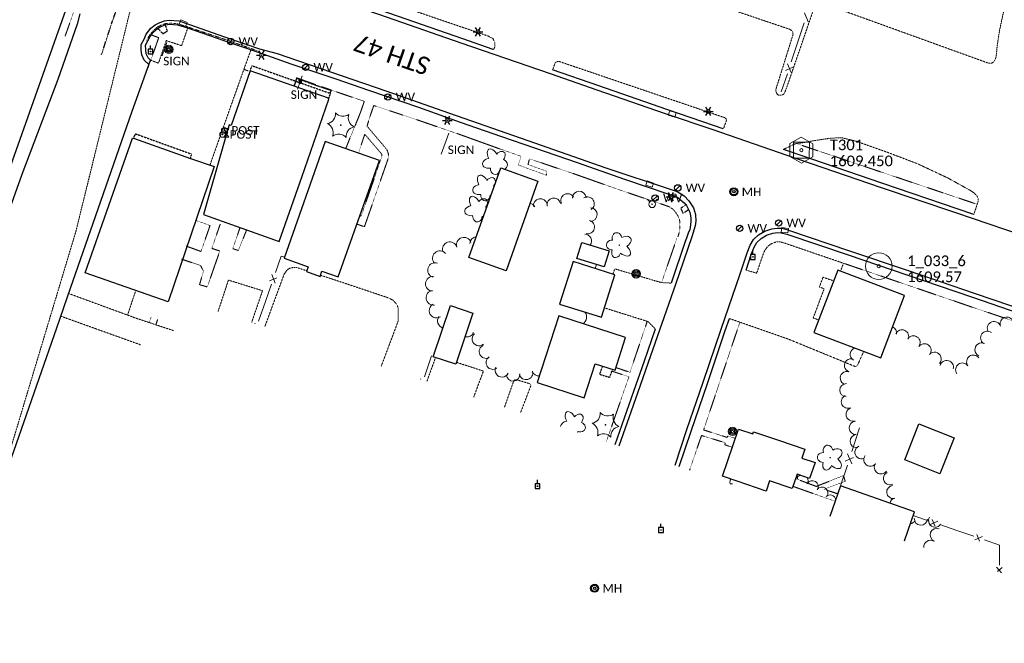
# Model space of a CAD drawing. Extents: x 386237 to 390135, y 96958 to 113752.
# Tile 25 of 116: x 388105 to 388659, y 98598 to 98949. Entities that reach past the tile are written whole.
import ezdxf
from ezdxf.enums import TextEntityAlignment as Align
from ezdxf.lldxf.tags import DXFTag

# ---------------------------------------------------------------- set-up
doc = ezdxf.new("R2010")
doc.units = 0
doc.header["$MEASUREMENT"] = 0
for name, pattern in [('Ecl', [0.725, 0.26, -0.0275, 0.015, -0.0275, 0.065, -0.0275, 0.015, -0.0275, 0.26]), ('Wisdot1', [0.0625, 0.03125, -0.03125]), ('Wisdot3', [0.1875, 0.125, -0.0625]), ('Wisdot5', [0.1, 0.05, -0.05]), ('Wisdot6', [0.375, 0.125, -0.0625, 0.03125, -0.0625, 0.03125, -0.0625])]:
    doc.linetypes.add(name, pattern=pattern)
for name, color, linetype, lineweight in [('E_ALI_CL', 51, 'Ecl', 25), ('E_BLD', 231, 'Continuous', 25), ('E_BLD_HvyDash', 231, 'Wisdot3', 25), ('E_DRN', 41, 'Continuous', 18), ('E_DTM_SlopeBottom', 81, 'Wisdot1', 25), ('E_DTM_SlopeTop', 81, 'Wisdot1', 25), ('E_DWY', 51, 'Wisdot3', 18), ('E_LAND_Vegetation', 81, 'Continuous', 18), ('E_LTG', 21, 'Continuous', 25), ('E_MAP_Control', 131, 'Continuous', 18), ('E_MAP_Limits', 81, 'Wisdot3', 18), ('E_MAP_PassPoints', 41, 'Continuous', 18), ('E_MISCPROP', 31, 'Continuous', 18), ('E_MISCPROP_HvyDash', 231, 'Wisdot3', 25), ('E_MISCPROP_Railing', 31, 'Continuous', 18), ('E_PATH_Sidewalk', 51, 'Wisdot5', 18), ('E_RDWY', 21, 'Continuous', 25), ('E_RDWY_AsphConc', 201, 'Continuous', 25), ('E_RDWY_C_and_G', 21, 'Continuous', 25), ('E_RDWY_Name', 21, 'Continuous', 18), ('E_SGN', 21, 'Continuous', 18), ('E_SGN_Footing', 21, 'Wisdot5', 18), ('E_UTL_AG', 31, 'Continuous', 18), ('E_UTL_EPowerPole', 231, 'Eelec', 25), ('E_UTL_SAN', 81, 'Continuous', 25), ('E_UTL_W', 171, 'Continuous', 25), ('E_UTL_WHydrant', 131, 'Continuous', 18), ('E_WTR_FlowLine', 131, 'Wisdot6', 18)]:
    doc.layers.add(name, color=color, linetype=linetype, lineweight=lineweight)
doc.styles.add('CalibriLight', font='calibril.ttf')
tags = doc.linetypes.add('Eelec', pattern='A,0.275,-0.05,["E",CalibriLight,S=0.07,R=0,X=-0.025,Y=-0.035],-0.05,0.875', length=1.25).pattern_tags.tags
tags[6] = DXFTag(74, 10)

# ---------------------------------------------------------------- blocks, each defined once
blk = doc.blocks.new('TP_1')
at = {"layer": 'E_MAP_Control', "lineweight": 0, "flags": 128}
for points in [[(-6.41, 3.76), (-6.41, -3.63), (0.05, -7.35), (6.44, -3.69), (6.44, 3.64), (-0.08, 7.36)], [(-4.5, -4.5), (-4.5, 4.5), (4.5, 4.5), (4.5, -4.5)]]:
    blk.add_lwpolyline(points, close=True, dxfattribs=at)
at = {"layer": 'E_MAP_Control', "lineweight": 0}
blk.add_circle((0, 0), 0.871, dxfattribs=at)
blk = doc.blocks.new('PP_1')
at = {"layer": 'E_MAP_PassPoints', "lineweight": 0}
for radius in [7.5, 0.96]:
    blk.add_circle((0, 0), radius, dxfattribs=at)
blk = doc.blocks.new('MTR')
at = {"color": 0, "linetype": 'ByBlock', "lineweight": -2, "transparency": 16777216, "flags": 128}
for points in [[(-3.8, 6.5), (3.8, 6.5), (0, 1.2)], [(-3.8, -6.5), (3.8, -6.5), (0, -1.2)]]:
    blk.add_lwpolyline(points, close=True, dxfattribs=at)
at = {"color": 0, "linetype": 'ByBlock', "lineweight": -2, "transparency": 16777216}
blk.add_ellipse((0, 0), major_axis=(2.5, 0), ratio=0.5, dxfattribs=at)
blk = doc.blocks.new('CTRE')
at = {"color": 0, "linetype": 'ByBlock', "lineweight": -2, "transparency": 16777216}
blk.add_circle((0, 0), 0.223, dxfattribs=at)
for centre, start, end in [((-11.97, 8.96), 280.2067, 5.97162), ((1.81, 14.92), 220.21132, 305.97623), ((13.83, 5.89), 160.21133, 245.97624), ((-13.83, -5.9), 340.21132, 65.97623), ((-1.81, -14.93), 40.21133, 125.97624)]:
    blk.add_arc(centre, 7.87, start, end, dxfattribs=at)
at = {"color": 0, "linetype": 'ByBlock', "lineweight": -2, "transparency": 16777216, "extrusion": (0, 0, -1)}
blk.add_arc((-12.03, -9.04), 7.87, 354.07279, 79.74889, dxfattribs=at)
blk = doc.blocks.new('POLE')
at = {"color": 0, "linetype": 'ByBlock', "lineweight": -2, "transparency": 16777216}
for radius in [4.46, 3.35, 2.23, 1.12]:
    blk.add_circle((0, 0), radius, dxfattribs=at)
blk = doc.blocks.new('POST')
at = {"color": 0, "linetype": 'ByBlock', "lineweight": -2, "transparency": 16777216}
for radius in [4, 0.5]:
    blk.add_circle((0, 0), radius, dxfattribs=at)
at = {"color": 0, "linetype": 'ByBlock', "lineweight": -2, "transparency": 16777216, "style": 'CalibriLight'}
blk.add_text('POST', height=12, dxfattribs=at).set_placement((10, 0), align=Align.MIDDLE_LEFT)
blk = doc.blocks.new('SIGN')
at = {"color": 0, "linetype": 'ByBlock', "lineweight": -2, "transparency": 16777216, "style": 'CalibriLight'}
blk.add_text('SIGN', height=12, dxfattribs=at).set_placement((0, 0), align=Align.MIDDLE_CENTER)
blk = doc.blocks.new('DTRE')
at = {"color": 0, "linetype": 'ByBlock', "lineweight": -2, "transparency": 16777216}
blk.add_circle((-0.18, 0), 0.183, dxfattribs=at)
for centre, major_axis, ratio in [((-1.87, 5.32), (1.36, -4.98), 0.782863), ((-5.87, 0.15), (4.93, -0.12), 0.832022), ((4.06, 2.74), (-5.27, -2.93), 0.691916), ((-2.49, -5.24), (1.8, 4.86), 0.716896), ((3.54, -3.71), (-5.01, 4.58), 0.560249)]:
    blk.add_ellipse(centre, major_axis=major_axis, ratio=ratio, start_param=1.570796, end_param=4.712389, dxfattribs=at)
blk = doc.blocks.new('INLET')
at = {"color": 0, "linetype": 'ByBlock', "lineweight": -2, "transparency": 16777216, "flags": 128}
blk.add_lwpolyline([(-7.5, 10), (7.5, 10), (7.5, 0), (-7.5, 0)], close=True, dxfattribs=at)
blk = doc.blocks.new('PPOL')
at = {"color": 0, "linetype": 'ByBlock', "lineweight": -2, "transparency": 16777216}
blk.add_line((-0.1, 4.5), (-0.1, 11.6), dxfattribs=at)
at = {"color": 0, "linetype": 'ByBlock', "lineweight": -2, "transparency": 16777216, "flags": 128}
blk.add_lwpolyline([(-4.6, -4.5), (4.4, -4.5), (4.4, 4.5), (-4.6, 4.5)], close=True, dxfattribs=at)
at = {"color": 0, "linetype": 'ByBlock', "lineweight": -2, "transparency": 16777216}
blk.add_circle((0, 0), 0.582, dxfattribs=at)
blk = doc.blocks.new('WV')
at = {"color": 0, "linetype": 'ByBlock', "lineweight": -2, "transparency": 16777216}
blk.add_line((-2.8, -2.8), (2.8, 2.8), dxfattribs=at)
blk.add_circle((0, 0), 4, dxfattribs=at)
at = {"color": 0, "linetype": 'ByBlock', "lineweight": -2, "transparency": 16777216, "style": 'CalibriLight'}
blk.add_text('WV', height=10.8, dxfattribs=at).set_placement((10, 0), align=Align.MIDDLE_LEFT)
blk = doc.blocks.new('HYD')
at = {"color": 0, "linetype": 'ByBlock', "lineweight": -2, "transparency": 16777216}
for p, q in [((-3.8, 3.8), (-8.3, 8.3)), ((3.8, 3.8), (8.3, 8.3))]:
    blk.add_line(p, q, dxfattribs=at)
for radius in [5.48, 0.42]:
    blk.add_circle((0, 0), radius, dxfattribs=at)
blk = doc.blocks.new('LPOL')
at = {"color": 0, "linetype": 'ByBlock', "lineweight": -2, "transparency": 16777216}
for p, q in [((-4, 0), (-1.5, 0)), ((-0.75, 1.3), (-2, 3.46)), ((0.75, 1.3), (2, 3.46)), ((1.5, 0), (4, 0)), ((-2, -3.46), (-0.75, -1.3)), ((2, -3.46), (0.75, -1.3))]:
    blk.add_line(p, q, dxfattribs=at)
for radius in [1.5, 1.5, 1.5, 0.125]:
    blk.add_circle((0, 0), radius, dxfattribs=at)
blk = doc.blocks.new('SAMH')
at = {"color": 0, "linetype": 'ByBlock', "lineweight": -2, "transparency": 16777216}
for radius in [5, 4, 1.5]:
    blk.add_circle((0, 0), radius, dxfattribs=at)
at = {"color": 0, "linetype": 'ByBlock', "lineweight": -2, "transparency": 16777216, "style": 'CalibriLight'}
blk.add_text('MH', height=10.8, dxfattribs=at).set_placement((10, 0), align=Align.MIDDLE_LEFT)

msp = doc.modelspace()

# ---------------------------------------------------------------- linework, layer by layer
at = {"layer": 'E_ALI_CL'}
msp.add_lwpolyline([(388150.67, 98929.51), (388156.8, 98948.43), (388161.28, 98960.7), (388161.28, 98960.7)], dxfattribs=at)
at = {"layer": 'E_BLD'}
for p, q in [((388094.23, 98851.77), (388131.76, 98957.83)), ((388234.32, 98920.57), (388223.58, 98889.68)), ((388278.49, 98905), (388234.32, 98920.57)), ((388263.32, 98860.64), (388278.58, 98904.58)), ((388278.35, 98904.69), (388278.49, 98905)), ((388278.58, 98904.58), (388278.35, 98904.69)), ((388221.88, 98888.18), (388208.15, 98839.58)), ((388222.48, 98890.02), (388221.88, 98888.18)), ((388223.58, 98889.68), (388222.48, 98890.02)), ((388141.52, 98806.84), (388168.13, 98882.53)), ((388168.13, 98882.53), (388168.62, 98882.51)), ((388168.62, 98882.51), (388200.67, 98871.1)), ((388276.6, 98880.69), (388253.41, 98815.07)), ((388307.03, 98869.94), (388276.6, 98880.69)), ((388276.6, 98880.69), (388276.6, 98880.69)), ((388214, 98866.56), (388188.12, 98790.45)), ((388200.67, 98871.1), (388214, 98866.56)), ((388283.9, 98804.46), (388307.03, 98869.94)), ((388307.03, 98869.94), (388307.03, 98869.94)), ((388357.35, 98815.43), (388375.28, 98865.85)), ((388375.28, 98865.85), (388375.28, 98865.85)), ((388375.28, 98865.85), (388396.25, 98858.4)), ((388250.62, 98824.36), (388263.32, 98860.64)), ((388396.25, 98858.4), (388378.33, 98807.98)), ((388208.15, 98839.58), (388250.62, 98824.36)), ((388418.08, 98814.94), (388420.88, 98823.92)), ((388420.88, 98823.92), (388420.88, 98823.92)), ((388420.88, 98823.92), (388436.35, 98819.1)), ((388436.35, 98819.1), (388433.55, 98810.11)), ((388253.41, 98815.07), (388253.41, 98815.07)), ((388253.41, 98815.07), (388267.04, 98810.25)), ((388378.33, 98807.98), (388357.35, 98815.43)), ((388357.35, 98815.43), (388357.35, 98815.43)), ((388416.01, 98813.13), (388408.46, 98789.18)), ((388439.59, 98805.7), (388416.01, 98813.13)), ((388433.55, 98810.11), (388418.08, 98814.94)), ((388418.08, 98814.94), (388418.08, 98814.94)), ((388188.12, 98790.45), (388141.52, 98806.84)), ((388267.04, 98810.25), (388266.06, 98807.49)), ((388266.06, 98807.49), (388266.06, 98807.49)), ((388266.06, 98807.49), (388273.66, 98804.8)), ((388273.66, 98804.8), (388274.69, 98807.72)), ((388274.69, 98807.72), (388274.69, 98807.72)), ((388274.69, 98807.72), (388283.9, 98804.46)), ((388378.33, 98807.98), (388378.33, 98807.98)), ((388432.04, 98781.75), (388439.59, 98805.7)), ((388433.55, 98810.11), (388433.55, 98810.11)), ((388439.59, 98805.7), (388439.59, 98805.7)), ((388564.93, 98808.37), (388551.57, 98773.27)), ((388602.53, 98794.05), (388564.93, 98808.37)), ((388564.93, 98808.37), (388564.93, 98808.37)), ((388589.17, 98758.95), (388602.53, 98794.05)), ((388602.53, 98794.05), (388602.53, 98794.05)), ((388337.31, 98759.56), (388347.02, 98788.39)), ((388347.02, 98788.39), (388359.69, 98784.12)), ((388408.46, 98789.18), (388408.46, 98789.18)), ((388408.46, 98789.18), (388432.04, 98781.75)), ((388359.69, 98784.12), (388349.98, 98755.29)), ((388407.98, 98782.52), (388395.83, 98744.99)), ((388445.57, 98770.36), (388407.98, 98782.52)), ((388551.57, 98773.27), (388589.17, 98758.95)), ((388439.61, 98751.95), (388445.57, 98770.36)), ((388445.57, 98770.36), (388445.57, 98770.36)), ((388349.98, 98755.29), (388337.31, 98759.56)), ((388337.31, 98759.56), (388337.31, 98759.56)), ((388349.98, 98755.29), (388349.98, 98755.29)), ((388422.24, 98736.45), (388428.42, 98755.57)), ((388428.42, 98755.57), (388428.42, 98755.57)), ((388428.42, 98755.57), (388439.61, 98751.95)), ((388439.61, 98751.95), (388439.61, 98751.95)), ((388395.83, 98744.99), (388395.83, 98744.99)), ((388395.83, 98744.99), (388422.24, 98736.45)), ((388422.24, 98736.45), (388422.24, 98736.45)), ((388602.63, 98701.49), (388610.59, 98721.71)), ((388610.59, 98721.71), (388630.39, 98713.92)), ((388500.02, 98692.31), (388509.08, 98718.83)), ((388509.08, 98718.83), (388517.16, 98716.07)), ((388517.16, 98716.07), (388517.58, 98717.3)), ((388517.58, 98717.3), (388517.58, 98717.3)), ((388517.58, 98717.3), (388532.14, 98712.32)), ((388517.16, 98716.07), (388517.16, 98716.07)), ((388532.14, 98712.32), (388532.14, 98712.32)), ((388532.14, 98712.32), (388546.46, 98707.44)), ((388630.39, 98713.92), (388622.43, 98693.7)), ((388630.39, 98713.92), (388630.39, 98713.92)), ((388546.46, 98707.44), (388544.77, 98702.51)), ((388546.46, 98707.44), (388546.46, 98707.44)), ((388544.77, 98702.51), (388544.77, 98702.51)), ((388544.77, 98702.51), (388552.18, 98699.98)), ((388552.18, 98699.98), (388549.11, 98690.98)), ((388552.18, 98699.98), (388552.18, 98699.98)), ((388602.63, 98701.49), (388602.63, 98701.49)), ((388622.43, 98693.7), (388602.63, 98701.49)), ((388500.02, 98692.31), (388500.02, 98692.31)), ((388508.35, 98689.48), (388500.02, 98692.31)), ((388524.61, 98683.93), (388508.35, 98689.48)), ((388508.35, 98689.48), (388508.35, 98689.48)), ((388526.6, 98689.74), (388524.61, 98683.93)), ((388539.29, 98685.4), (388526.6, 98689.74)), ((388526.6, 98689.74), (388526.6, 98689.74)), ((388542.03, 98693.4), (388539.29, 98685.4)), ((388549.11, 98690.98), (388542.03, 98693.4)), ((388542.03, 98693.4), (388542.03, 98693.4)), ((388622.43, 98693.7), (388622.43, 98693.7)), ((388524.61, 98683.93), (388524.61, 98683.93)), ((388566.56, 98686.89), (388560.49, 98669.6)), ((388608.18, 98672.27), (388566.56, 98686.89)), ((388602.42, 98655.85), (388608.18, 98672.27)), ((388608.18, 98672.27), (388608.18, 98672.27))]:
    msp.add_line(p, q, dxfattribs=at)
at = {"layer": 'E_BLD_HvyDash', "flags": 128}
for points in [[(388182.46, 98944.31), (388185.2, 98941.36)], [(388187.72, 98942.92), (388186.75, 98946.11)], [(388185.2, 98941.36), (388187.72, 98942.92)], [(388234.32, 98920.57), (388235.37, 98923.35)], [(388235.37, 98923.35), (388279.38, 98907.82)], [(388279.38, 98907.82), (388278.49, 98905)], [(388168.62, 98882.51), (388169.8, 98885.02)], [(388169.8, 98885.02), (388201.23, 98873.67)], [(388201.23, 98873.67), (388200.67, 98871.1)], [(388479.5, 98845.17), (388476.63, 98843.05)], [(388476.63, 98843.05), (388477.89, 98840.21)], [(388477.89, 98840.21), (388481.02, 98842.41)]]:
    msp.add_lwpolyline(points, dxfattribs=at)
at = {"layer": 'E_DTM_SlopeBottom', "flags": 128}
for points in [[(388260.4, 98916.39), (388258.92, 98912.16)], [(388271.26, 98912.54), (388260.4, 98916.39)], [(388280.03, 98909.48), (388271.26, 98912.54)], [(388278.54, 98905.03), (388280.03, 98909.48)]]:
    msp.add_lwpolyline(points, dxfattribs=at)
at = {"layer": 'E_DTM_SlopeTop', "flags": 128}
msp.add_lwpolyline([(388278.48, 98905.05), (388279.9, 98909.42), (388271.21, 98912.21), (388260.48, 98916.16), (388259.08, 98912.06)], dxfattribs=at)
at = {"layer": 'E_DWY', "flags": 128}
for points in [[(388354.68, 99024.54), (388333.29, 99031.53), (388324.69, 99033.96), (388314.33, 99036.35), (388304.84, 99038.94), (388297.32, 99042.53), (388290.59, 99046.24), (388286.25, 99051.35), (388282.67, 99056), (388280.81, 99059.96), (388277.7, 99065.15), (388274.29, 99069.37), (388270.36, 99072.69), (388264.59, 99076.25), (388257.71, 99079.08), (388225.56, 99089.37), (388219.17, 99091.29), (388215.79, 99092.82), (388212.84, 99094.59), (388209.97, 99096.15), (388206.83, 99097.33), (388203.29, 99097.98), (388199.94, 99097.98), (388196.22, 99095.84), (388192.7, 99090.44), (388186.12, 99065.09), (388186.44, 99060.23), (388188.06, 99057.64), (388191.08, 99056.02), (388290.27, 99024.22), (388296.74, 99022.23), (388314.95, 99018.9), (388319.76, 99017.83), (388322.66, 99015.83), (388325.18, 99012.94), (388326.5, 99010.54), (388327.92, 99007.72), (388330, 99004.87), (388332.06, 99002.38), (388334.48, 98999.92), (388337.3, 98997.99), (388340.7, 98996.09), (388341.18, 98995.47), (388341.6, 98994.62), (388327.34, 98953.99), (388368.09, 98940.1), (388370.96, 98938.61), (388371.9, 98936.48), (388372.11, 98934.31), (388371.31, 98932.43)], [(388535.91, 98910.22), (388550.91, 98953.79), (388552.04, 98956.21), (388553.79, 98957.32), (388556.22, 98957.77), (388558.87, 98957.64), (388648.99, 98925.07), (388650.48, 98924.7), (388651.48, 98924.7), (388652.49, 98925.41), (388653.41, 98926.53), (388654.14, 98928.8), (388654.65, 98934.52), (388656.02, 98943.34), (388658.63, 98955.52), (388661.9, 98967.51), (388664.98, 98975.27), (388669.49, 98985.23), (388673.86, 98992.84), (388677.51, 98997.18), (388682.35, 99001.24), (388687.22, 99003.84), (388693.88, 99006.03), (388699.79, 99007), (388708.27, 99007.31), (388714.4, 99006.82), (388722.77, 99005.08), (388729.9, 99002.67), (388737, 98998.96), (388745.65, 98993.78), (388753.42, 98987.77), (388762.7, 98979.35), (388769.03, 98972.02), (388774.61, 98964.64), (388778.66, 98957.17), (388781.66, 98950.62), (388783.68, 98942.14), (388784.22, 98935.55), (388783.31, 98926.06), (388782.11, 98915.55), (388778.52, 98901.19), (388773.28, 98885.27), (388803.32, 98873.84), (388803.72, 98873.05), (388796.9, 98854.44), (388783.82, 98819.14), (388781.88, 98813.68), (388781.27, 98813.23), (388780.69, 98813.08), (388764.35, 98819.23), (388730.96, 98830.91), (388714.91, 98837.08), (388715.99, 98841.25), (388716.03, 98844.3), (388715.59, 98847.44), (388714.12, 98852.09), (388712.3, 98855.72), (388709.62, 98858.25), (388706.41, 98859.91), (388703.13, 98860.82), (388699.79, 98861.66), (388695.72, 98861.16), (388691.14, 98859.46), (388687.41, 98857.4), (388684.35, 98854.86), (388682.06, 98851.31), (388679.73, 98845.65), (388677.88, 98839.67), (388676.51, 98834.54), (388675.55, 98828.19)], [(388535.91, 98910.22), (388534.82, 98907.64), (388534.1, 98907.07), (388532.84, 98906.71), (388531.75, 98906.73), (388531.01, 98907.16), (388530.32, 98908.39), (388530.09, 98909.75), (388530.43, 98911), (388539.8, 98940.97), (388539.68, 98942.15), (388538.95, 98943.24), (388537.96, 98943.84), (388485.03, 98961.75), (388414.07, 98986.08), (388396.95, 98992.26), (388369.01, 99002.9)], [(388178.25, 98926.51), (388182.76, 98924.78), (388187.12, 98937.51), (388195.73, 98934.64), (388199.23, 98944.66)], [(388234.87, 98932.54), (388231.01, 98921.96), (388211.66, 98867.36)], [(388404.53, 98920.96), (388405.84, 98924.79), (388406.55, 98925.54), (388407.93, 98925.84), (388501.33, 98894.12), (388502.07, 98893.52), (388502.3, 98892.46), (388500.65, 98887.83)], [(388641.52, 98839.69), (388643.85, 98846.68), (388644.02, 98848.56), (388643.22, 98850.09), (388641.77, 98851.7), (388639.63, 98853.09), (388627.29, 98859.97), (388609.76, 98868.21), (388593, 98874.58), (388575.07, 98880.92), (388567.39, 98882.77), (388561.77, 98882.64), (388553.12, 98881.44), (388545.99, 98880.16), (388541, 98879.43)], [(388541, 98879.43), (388534.32, 98876.21)], [(388534.54, 98823.69), (388532.25, 98824.24), (388530.28, 98824.19), (388527.16, 98822.96), (388525.57, 98821.62), (388523.89, 98819.47), (388522.88, 98817), (388519.33, 98806.57), (388513.39, 98808.34)], [(388534.54, 98823.69), (388568.13, 98812.19), (388566.55, 98807.75)], [(388242.5, 98776.3), (388253.42, 98805.95), (388254.91, 98808.18), (388256.34, 98809.27), (388258.44, 98809.79), (388260.5, 98809.8), (388266.21, 98807.91)], [(388273.87, 98805.41), (388287.33, 98801.01), (388311.92, 98792.75), (388314.63, 98791.47), (388316.83, 98788.99), (388317.53, 98787.14), (388317.59, 98779.56), (388308.08, 98754.22)], [(388471.28, 98801.01), (388465.69, 98801.28), (388439.45, 98809.02), (388438.47, 98806.05)], [(388216.29, 98785.04), (388222.09, 98802.68), (388241.28, 98796.72), (388235.14, 98778.78)], [(388554.23, 98780.25), (388551.16, 98781.39), (388557.3, 98797.82), (388554.62, 98798.81), (388556.66, 98804.33), (388562.6, 98802.24)], [(388191.21, 98774.26), (388170.12, 98781.24), (388132.19, 98795.15)], [(388165.35, 98782.99), (388169.82, 98796.44)], [(388462.29, 98775.23), (388458.21, 98779.34), (388433.71, 98787.04)], [(388172.63, 98766.27), (388127.79, 98782.36)], [(388536.88, 98769.58), (388504.02, 98781.06)], [(388579.57, 98762.61), (388576.1, 98754.82), (388575.41, 98754.27), (388574.85, 98754.01), (388536.88, 98769.58)], [(388333.75, 98745.58), (388338.6, 98759.12)], [(388350.36, 98756.43), (388365.57, 98751.48), (388360.07, 98736.72)], [(388377.34, 98730.91), (388382.71, 98746.23), (388384, 98746.68), (388391.73, 98744.34), (388392.3, 98743.35), (388386.37, 98727.86)]]:
    msp.add_lwpolyline(points, dxfattribs=at)
at = {"layer": 'E_LAND_Vegetation'}
for centre, radius, start, end in [((388412.95, 98847.52), 3.83, 27.8308, 207.8308), ((388419.49, 98848.89), 3.83, 2.082, 182.082), ((388424.14, 98845.72), 3.83, 301.7022, 121.7022), ((388391.15, 98842.03), 3.83, 29.4326, 80.607), ((388397.58, 98844.72), 3.83, 10.2328, 190.2328), ((388405.21, 98845.07), 3.83, 10.6335, 190.6335), ((388425.78, 98839.59), 3.83, 268.9637, 88.9637), ((388424.24, 98832.54), 3.83, 255.6848, 75.6848), ((388362.07, 98823.06), 4.16, 97.347, 176.8097), ((388422.61, 98824.63), 3.83, 324.4864, 90.7041), ((388346.67, 98820.03), 4.16, 17.9373, 197.9373), ((388354.59, 98822.59), 4.16, 17.9373, 197.9373), ((388341.08, 98814.95), 4.16, 41.2899, 221.2899), ((388338.37, 98808.28), 4.16, 71.0973, 251.0973), ((388426.82, 98810.94), 2.12, 309.2787, 17.4829), ((388337.13, 98800.56), 4.16, 84.7049, 264.7049), ((388337.52, 98792.75), 4.16, 98.1748, 278.1748), ((388339.21, 98785.54), 4.16, 121.7998, 301.7998), ((388419.16, 98781.89), 4.48, 302.6018, 38.9339), ((388343.92, 98779.71), 4.16, 142.8675, 253.7289), ((388652.91, 98775.53), 3.81, 19.5074, 199.5074), ((388660.1, 98778.08), 3.81, 19.5074, 199.5074), ((388356.35, 98774.49), 3.83, 252.6873, 341.4707), ((388363.06, 98769.53), 3.83, 131.0681, 311.0681), ((388594.24, 98772.84), 3.81, 350.6205, 66.0849), ((388601.07, 98770.94), 3.81, 335.3881, 155.3881), ((388649.16, 98770.1), 3.81, 53.6311, 233.6311), ((388607.49, 98767.55), 3.81, 324.1512, 144.1512), ((388613.67, 98763.09), 3.81, 324.1512, 144.1512), ((388645.94, 98763.58), 3.81, 64.704, 244.704), ((388367.03, 98762.44), 3.83, 113.7036, 293.7036), ((388575.66, 98760.93), 3.72, 106.355, 240.2397), ((388619.38, 98758.3), 3.81, 318.6939, 138.6939), ((388641.27, 98756.7), 3.81, 35.7827, 215.7827), ((388370.94, 98756.24), 3.83, 124.0673, 304.0673), ((388572.4, 98754.66), 3.72, 71.5796, 251.5796), ((388626.25, 98753.65), 3.81, 345.538, 165.538), ((388635.08, 98752.24), 3.81, 35.7827, 215.7827), ((388376.03, 98751.91), 3.83, 153.7343, 333.7343), ((388382.31, 98749.63), 3.83, 183.7267, 3.7267), ((388389.56, 98750.49), 3.83, 194.6084, 14.6084), ((388396.6, 98752.64), 3.83, 203.7053, 277.2116), ((388570.06, 98747.6), 3.72, 71.5796, 251.5796), ((388569.77, 98740.74), 3.72, 89.295, 269.295), ((388570.63, 98734.26), 3.72, 113.9699, 293.9699), ((388573.33, 98727.08), 3.72, 105.5298, 285.5298), ((388575.12, 98719.52), 3.72, 93.6949, 273.6949), ((388575.59, 98712.1), 3.72, 93.6949, 273.6949), ((388578.31, 98705.81), 3.72, 113.134, 293.134), ((388583.35, 98701.63), 3.72, 141.1222, 321.1222), ((388589.24, 98697.31), 3.72, 145.1941, 325.1941), ((388594.39, 98691.1), 3.72, 115.9926, 295.9926), ((388508.38, 98688.87), 4.1, 153.3331, 190.1743), ((388539.01, 98691.58), 3.32, 346.0714, 28.2546), ((388544.93, 98689.77), 3.32, 112.5376, 149.642), ((388544.93, 98689.77), 3.32, 329.642, 29.755), ((388550.64, 98686.41), 3.32, 328.7281, 148.7281), ((388504.67, 98684.01), 4.1, 74.901, 92.7654), ((388556.06, 98682.83), 3.32, 323.1258, 143.1258), ((388596.22, 98683.41), 3.72, 97.979, 277.979), ((388560.6, 98678.47), 3.32, 12.1014, 131.2884), ((388597.82, 98676.31), 3.72, 103.0268, 166.3747), ((388605.26, 98669.21), 3.69, 278.8377, 330.4652), ((388611.72, 98668.38), 3.69, 176.2593, 356.2593), ((388619.72, 98667.31), 3.69, 146.8118, 326.8118), ((388620.65, 98659.28), 3.69, 69.7269, 249.7269), ((388617.06, 98652.55), 3.69, 61.0286, 184.518)]:
    msp.add_arc(centre, radius, start, end, dxfattribs=at)
for centre, major_axis, ratio, start_param, end_param in [((388370.81, 98872.42), (2.16, -3.98), 0.560249, 1.570796, 4.712389), ((388374.95, 98872.07), (-2.19, -2.67), 0.716896, 1.570796, 4.712389), ((388369.08, 98868.47), (3.96, 0.7), 0.691916, 1.570796, 4.712389), ((388372.25, 98865.55), (0.23, 3.44), 0.782863, 1.570796, 4.275211), ((388375.9, 98867.93), (-3.08, 1.15), 0.832022, 2.245779, 4.712389), ((388365.29, 98857.61), (2.16, -3.98), 0.560249, 1.570796, 4.712389), ((388369.42, 98857.27), (-2.19, -2.67), 0.716896, 1.570796, 4.712389), ((388372.25, 98865.55), (0.23, 3.44), 0.782863, 4.457873, 4.712389), ((388375.9, 98867.93), (-3.08, 1.15), 0.832022, 1.570796, 1.616941), ((388363.56, 98853.66), (3.96, 0.7), 0.691916, 1.570796, 4.712389), ((388370.38, 98853.13), (-3.08, 1.15), 0.832022, 4.617706, 4.712389), ((388360.76, 98845.71), (2.16, -3.98), 0.560249, 1.570796, 4.712389), ((388366.73, 98850.74), (0.23, 3.44), 0.782863, 1.570796, 4.712389), ((388370.38, 98853.13), (-3.08, 1.15), 0.832022, 1.570796, 1.692635), ((388359.03, 98841.77), (3.96, 0.7), 0.691916, 1.570796, 4.712389), ((388364.89, 98845.37), (-2.19, -2.67), 0.716896, 1.570796, 4.712389), ((388365.85, 98841.23), (-3.08, 1.15), 0.832022, 4.530588, 4.712389), ((388362.2, 98838.85), (0.23, 3.44), 0.782863, 1.570796, 4.712389), ((388365.85, 98841.23), (-3.08, 1.15), 0.832022, 1.570796, 1.779754), ((388414.66, 98724.52), (2.16, -3.98), 0.560249, 1.570796, 4.712389), ((388418.8, 98724.18), (-2.19, -2.67), 0.716896, 1.570796, 4.712389), ((388412.94, 98720.58), (3.96, 0.7), 0.691916, 1.570796, 3.002871), ((388419.75, 98720.04), (-3.08, 1.15), 0.832022, 1.570796, 4.712389), ((388416.11, 98717.66), (0.23, 3.44), 0.782863, 4.563977, 4.712389)]:
    msp.add_ellipse(centre, major_axis=major_axis, ratio=ratio, start_param=start_param, end_param=end_param, dxfattribs=at)
at = {"layer": 'E_MAP_Limits', "lineweight": 0, "flags": 128}
msp.add_lwpolyline([(388208.75, 99168.16), (388195.27, 99070.53), (388136.35, 98830.39), (388066.59, 98598.25)], dxfattribs=at)
at = {"layer": 'E_MISCPROP_HvyDash', "flags": 128}
msp.add_lwpolyline([(388432.55, 98754.24), (388430.91, 98749.71), (388436.66, 98747.95), (388438.18, 98752.42)], dxfattribs=at)
at = {"layer": 'E_MISCPROP_Railing'}
for p, q in [((388548.27, 98948.12), (388546.21, 98953.05)), ((388535.49, 98920.73), (388539.7, 98922.53)), ((388538.76, 98919.45), (388536.7, 98924.38)), ((388248.38, 98801.03), (388246.47, 98805.78)), ((388245.26, 98802.3), (388249.33, 98803.96)), ((388237.12, 98778.11), (388236.98, 98778.47)), ((388330.37, 98746.72), (388330.21, 98747.11)), ((388569.09, 98700.71), (388573.87, 98702.78)), ((388572.82, 98699.28), (388570.44, 98704.87)), ((388616.93, 98665.17), (388621.29, 98666.94)), ((388618.09, 98668.03), (388619.63, 98664.31)), ((388642.05, 98656.55), (388646.41, 98658.32)), ((388643.21, 98659.41), (388644.75, 98655.69)), ((388654.31, 98641.07), (388657.05, 98637.94)), ((388657.4, 98640.92), (388654.86, 98638.66))]:
    msp.add_line(p, q, dxfattribs=at)
at = {"layer": 'E_MISCPROP_Railing', "flags": 128}
for points in [[(388542.69, 98937.27), (388546.09, 98947.52)], [(388538.82, 98925.63), (388542.69, 98937.27)], [(388533.18, 98908.61), (388536.58, 98918.85)], [(388248.52, 98806.94), (388251.74, 98816.2), (388253.61, 98815.63)], [(388242.89, 98790.73), (388246.28, 98800.49)], [(388239.03, 98779.63), (388242.89, 98790.73)], [(388332.37, 98748.33), (388336.45, 98760.01)], [(388572.84, 98706.3), (388577.14, 98719.58)], [(388566.56, 98686.89), (388570.34, 98698.57)], [(388607.45, 98670.17), (388616.42, 98667.09)], [(388622.36, 98665.05), (388632.57, 98661.55)], [(388632.57, 98661.55), (388641.55, 98658.47)], [(388647.48, 98656.44), (388655.92, 98653.54), (388655.93, 98651.67)], [(388655.93, 98651.67), (388655.96, 98642.18)]]:
    msp.add_lwpolyline(points, dxfattribs=at)
at = {"layer": 'E_PATH_Sidewalk', "flags": 128}
for points in [[(388138.45, 98955), (388135.81, 98955.82), (388130.18, 98939.99)], [(388176.94, 98922.11), (388182.86, 98939.14), (388178.81, 98940.67)], [(388230.77, 98921.28), (388233.23, 98920.43)], [(388280.06, 98909.57), (388280.11, 98909.55), (388298.46, 98903.37), (388298.32, 98902.65), (388298.33, 98902.64), (388296.29, 98896.74)], [(388301.82, 98895.01), (388303.72, 98900.52), (388303.71, 98900.64), (388303.91, 98900.95), (388327.01, 98893.33), (388352.03, 98884.73), (388373.15, 98877.13), (388386.78, 98872.35), (388385.18, 98867.52), (388400.95, 98861.7), (388401.23, 98863.92), (388390.64, 98867.77), (388391.5, 98870.94), (388416.44, 98862.55), (388442.27, 98853.42), (388467.48, 98844.91), (388470.13, 98843.95), (388472.02, 98842.76), (388472.02, 98842.76), (388472.99, 98841.81), (388472.99, 98841.81), (388474.71, 98839.42), (388474.71, 98839.42), (388475.33, 98838.22), (388475.33, 98838.22), (388475.88, 98836.62), (388475.88, 98836.62), (388476.12, 98835.5), (388476.12, 98835.5), (388476.18, 98834.78), (388476.18, 98834.78), (388476.17, 98832.25), (388476.17, 98832.25), (388475.97, 98830.48), (388475.97, 98830.48), (388475.3, 98827.96), (388475.3, 98827.96), (388475.01, 98827.12)], [(388296.29, 98896.74), (388288.06, 98876.64)], [(388301.82, 98895.01), (388300.07, 98889.34), (388310.9, 98876.55), (388311.74, 98875.18), (388312.15, 98873.31), (388312.06, 98871.79), (388311.72, 98870.4), (388298.64, 98832.75), (388294.41, 98834.2)], [(388296.1, 98839), (388296.78, 98838.74), (388308.46, 98872.41), (388308.46, 98873.17), (388308.23, 98873.77), (388298.8, 98884.76), (388295.27, 98874.09)], [(388643.41, 98845.35), (388541.73, 98879.53)], [(388195.71, 98814.46), (388206.4, 98810.93), (388208.07, 98807.77), (388205.83, 98800.09), (388210.22, 98798.86), (388217.24, 98819.07), (388212.74, 98820.53), (388217.46, 98834.15)], [(388203.5, 98836.38), (388211.76, 98833.39), (388206.65, 98818.8), (388198.33, 98821.82)], [(388228.64, 98832.23), (388224.52, 98820.4), (388227.67, 98819.37), (388232.32, 98830.93)], [(388465.81, 98801.27), (388474.41, 98826.22)], [(388729.66, 98757.46), (388640.88, 98787.37), (388568.13, 98812.19)], [(388177.52, 98778.79), (388178.58, 98781.84)], [(388181.3, 98777.54), (388182.23, 98780.55)], [(388440.11, 98753.47), (388448.03, 98750.78), (388457.76, 98779.49)], [(388507.3, 98713.62), (388503.09, 98714.95), (388502.78, 98714.13), (388489.47, 98718.36), (388509.88, 98779.01)], [(388447.44, 98748.28), (388437.85, 98751.45)], [(388434.68, 98711.6), (388447.44, 98748.28)], [(388481.61, 98695.8), (388488.28, 98715.22), (388501.67, 98711.14), (388501.37, 98710.03), (388505.59, 98708.6)], [(388564.99, 98682.42), (388557.14, 98684.95), (388569.16, 98689.45), (388568.15, 98692.66), (388552.88, 98686.56), (388541.2, 98690.98)], [(388539.71, 98686.62), (388563.5, 98678.18)]]:
    msp.add_lwpolyline(points, dxfattribs=at)
at = {"layer": 'E_RDWY', "flags": 128}
for points in [[(388371.14, 98932.48), (388353.92, 98938.43), (388308.09, 98954.38), (388263.39, 98969.77), (388227.34, 98982.42), (388177.85, 98999.54)], [(388536.46, 98872.83), (388494.77, 98887.21), (388468.01, 98896.33), (388429.62, 98909.64), (388403.38, 98918.71), (388353.1, 98936.06), (388307.27, 98952.02), (388262.57, 98967.41), (388226.51, 98980.06), (388177.25, 98997.1)], [(388138.45, 98952.56), (388136.96, 98946.78), (388126.09, 98915.55), (388105.86, 98862.15), (388087.72, 98811.6), (388078.21, 98782.86), (388064.88, 98745.83), (388044.35, 98690.88), (388033.8, 98663.51), (388027.56, 98646.4)], [(388177.22, 98924.03), (388174.75, 98926.41), (388173.44, 98929.43), (388173.05, 98932.18), (388173.01, 98935.33), (388174.7, 98938.37)], [(388085.68, 98661.78), (388125.55, 98775.84), (388133.24, 98798.2), (388150.39, 98847.21), (388167.92, 98897.72), (388178.25, 98926.51), (388176.85, 98927.86), (388175.87, 98930.12), (388175.55, 98932.37), (388175.51, 98934.9), (388176.65, 98937.3)], [(388239.59, 98932.87), (388249.54, 98930.15), (388310.57, 98909.16), (388346.45, 98896.64), (388390.61, 98881.23), (388434.54, 98865.96), (388470.68, 98853.86), (388474.62, 98852.57), (388478.52, 98850.12), (388481.16, 98847.4), (388483.71, 98843.41), (388484.9, 98839.58), (388485.02, 98835.9), (388484.81, 98833.23), (388482.92, 98827.02), (388473.62, 98800.13), (388458.33, 98756.29), (388452.34, 98739.12), (388441.86, 98709.18)], [(388500.42, 98887.91), (388495.58, 98889.58), (388468.83, 98898.7), (388430.43, 98912), (388404.53, 98920.96)], [(388537.27, 98875.19), (388534.34, 98876.21)], [(388677.64, 98824.84), (388631.4, 98840.47), (388589.55, 98854.67), (388536.47, 98872.83)], [(388641.52, 98839.69), (388632.2, 98842.84), (388590.35, 98857.04), (388537.27, 98875.19)], [(388473.42, 98698.56), (388480.12, 98718.51), (388489.24, 98745.2), (388499.3, 98775.07), (388510.05, 98806.14), (388513.91, 98818.06), (388515.67, 98822.33), (388517.48, 98825.5), (388520.3, 98828.12), (388523.83, 98830.29), (388527.85, 98831.54), (388530.87, 98831.9), (388533.52, 98831.85), (388537.03, 98830.92)], [(388513.39, 98808.33), (388516.26, 98817.19), (388517.92, 98821.23), (388519.46, 98823.94), (388521.82, 98826.12), (388524.87, 98828), (388528.37, 98829.08), (388530.99, 98829.4), (388533.17, 98829.36), (388536.39, 98828.5)], [(388536.39, 98828.5), (388570.78, 98816.83), (388603.76, 98805.67), (388640.86, 98793), (388661.42, 98785.99), (388681.22, 98779.2), (388721.43, 98765.51), (388727.42, 98763.47)], [(388537.19, 98830.87), (388571.58, 98819.2), (388604.56, 98808.04), (388641.67, 98795.37), (388662.23, 98788.36), (388682.02, 98781.56), (388722.24, 98767.88), (388758.15, 98755.61), (388852.65, 98723.33), (388900.86, 98706.86), (388936.11, 98694.72), (388951.74, 98689.45), (388956.75, 98686.25), (388961.01, 98681.25), (388963.72, 98676.38), (388964.94, 98673.11)], [(388479.12, 98824.33), (388471.28, 98801.01)], [(388475.79, 98697.76), (388482.49, 98717.71), (388491.61, 98744.4), (388501.66, 98774.26), (388504.02, 98781.06)], [(388462.23, 98775.07), (388455.97, 98757.11), (388449.99, 98739.94), (388439.5, 98709.98)]]:
    msp.add_lwpolyline(points, dxfattribs=at)
at = {"layer": 'E_RDWY_AsphConc'}
msp.add_line((388188.76, 98948.98, 1607.35), (388188.76, 98948.98, 1607.35), dxfattribs=at)
at = {"layer": 'E_RDWY_AsphConc', "flags": 128}
msp.add_lwpolyline([(388262.75, 98914.91), (388262.32, 98914.92), (388261.99, 98914.65), (388261.99, 98914.65), (388261.99, 98914.05), (388262.52, 98913.75), (388262.52, 98913.75), (388262.99, 98913.98), (388263.1, 98914.5)], close=True, dxfattribs=at)
msp.add_lwpolyline([(388262.75, 98914.91), (388262.75, 98914.91)], dxfattribs=at)
at = {"layer": 'E_RDWY_C_and_G'}
for p, q in [((388186.08, 98948.57, 1607.37), (388188.76, 98948.98, 1607.35)), ((388188.76, 98948.98, 1607.35), (388194.1, 98948.66, 1607.34)), ((388175.86, 98941.16, 1607.58), (388178.52, 98944.58, 1607.41)), ((388178.52, 98944.58, 1607.41), (388180.87, 98946.38, 1607.4)), ((388179.97, 98942.5, 1607.87), (388182.11, 98944.22, 1607.65)), ((388180.87, 98946.38, 1607.4), (388183.5, 98947.75, 1607.38)), ((388182.11, 98944.22, 1607.65), (388184.53, 98945.53, 1607.42)), ((388183.5, 98947.75, 1607.38), (388186.08, 98948.57, 1607.37)), ((388183.5, 98947.75, 1607.38), (388183.5, 98947.75, 1607.38)), ((388184.17, 98946.2, 1607.38), (388184.17, 98946.2, 1607.38)), ((388184.53, 98945.53, 1607.42), (388186.69, 98946.29, 1607.62)), ((388184.53, 98945.53, 1607.42), (388184.53, 98945.53, 1607.42)), ((388186.69, 98946.29, 1607.62), (388188.93, 98946.72, 1607.82)), ((388188.93, 98946.72, 1607.82), (388188.93, 98946.72, 1607.82)), ((388188.93, 98946.72, 1607.82), (388193.47, 98946.44, 1607.69)), ((388193.47, 98946.44, 1607.69), (388199.06, 98944.66, 1607.67)), ((388194.1, 98948.66, 1607.34), (388200.27, 98946.64, 1607.28)), ((388199.06, 98944.66, 1607.67), (388219.42, 98937.62, 1607.54)), ((388200.27, 98946.64, 1607.28), (388219.96, 98939.7, 1607.61)), ((388174.7, 98938.37, 1607.54), (388175.86, 98941.16, 1607.58)), ((388176.65, 98937.3, 1607.59), (388178, 98939.83, 1607.77)), ((388178, 98939.83, 1607.77), (388179.97, 98942.5, 1607.87)), ((388219.96, 98939.7, 1607.61), (388239.59, 98932.87, 1607.55)), ((388219.42, 98937.62, 1607.54), (388238.76, 98931.02, 1607.87))]:
    msp.add_line(p, q, dxfattribs=at)
at = {"layer": 'E_RDWY_C_and_G', "flags": 128}
msp.add_lwpolyline([(388238.76, 98931.02), (388257.29, 98924.49), (388282.45, 98915.97), (388300.97, 98909.64), (388328.96, 98899.94), (388352.46, 98891.58), (388375.71, 98883.48), (388394.27, 98877.05), (388418.23, 98868.87), (388444.97, 98859.57), (388469.93, 98851.12), (388473.29, 98850.14), (388473.29, 98850.14), (388475.04, 98849.1), (388475.04, 98849.1), (388477.67, 98846.91), (388477.67, 98846.91), (388478.49, 98846.17), (388478.49, 98846.17), (388479.36, 98845.33), (388479.36, 98845.33), (388479.5, 98845.17), (388479.5, 98845.17), (388479.84, 98844.68), (388479.84, 98844.68), (388481.02, 98842.41), (388481.02, 98842.41), (388481.55, 98841.28), (388481.55, 98841.28), (388481.79, 98840.7), (388481.79, 98840.7), (388481.98, 98839.99), (388481.98, 98839.99), (388482.2, 98837.55), (388482.2, 98837.55), (388482.2, 98835.68), (388482.2, 98835.68), (388481.9, 98832.29), (388481.9, 98832.29), (388481.64, 98831.19), (388481.64, 98831.19), (388480.78, 98829.11), (388480.78, 98829.11), (388479.81, 98826.28), (388479.12, 98824.33)], dxfattribs=at)
at = {"layer": 'E_SGN'}
for p, q in [((388184.78, 98928.94), (388187.51, 98936.5)), ((388260.92, 98910.15), (388263.64, 98917.72)), ((388341.86, 98873.65), (388346.12, 98885.44))]:
    msp.add_line(p, q, dxfattribs=at)
at = {"layer": 'E_SGN_Footing', "flags": 128}
for points in [[(388187.87, 98933.19), (388187.33, 98932.63)], [(388187.33, 98932.63), (388187.36, 98931.78)], [(388187.33, 98932.63), (388187.33, 98932.63)], [(388188.65, 98933.22), (388187.87, 98933.19)], [(388188.65, 98933.22), (388188.65, 98933.22)], [(388189.23, 98932.7), (388188.65, 98933.22)], [(388189.28, 98931.93), (388189.23, 98932.7)], [(388187.36, 98931.78), (388188.02, 98931.24)], [(388188.02, 98931.24), (388188.79, 98931.33)], [(388188.02, 98931.24), (388188.02, 98931.24)], [(388188.79, 98931.33), (388189.28, 98931.93)], [(388261.99, 98915.28), (388261.45, 98914.72)], [(388261.45, 98914.72), (388261.48, 98913.87)], [(388261.48, 98913.87), (388262.13, 98913.33)], [(388262.77, 98915.31), (388261.99, 98915.28)], [(388262.13, 98913.33), (388262.9, 98913.42)], [(388263.34, 98914.79), (388262.77, 98915.31)], [(388262.9, 98913.42), (388263.4, 98914.02)], [(388263.4, 98914.02), (388263.34, 98914.79)]]:
    msp.add_lwpolyline(points, dxfattribs=at)
at = {"layer": 'E_WTR_FlowLine'}
for p, q in [((388179.59, 98942.91, 1607.37), (388181.71, 98944.79, 1607.38)), ((388181.71, 98944.79, 1607.38), (388184.17, 98946.2, 1607.38)), ((388184.17, 98946.2, 1607.38), (388186.48, 98946.99, 1607.37)), ((388186.48, 98946.99, 1607.37), (388188.88, 98947.37, 1607.36)), ((388188.88, 98947.37, 1607.36), (388188.88, 98947.37, 1607.36)), ((388188.88, 98947.37, 1607.36), (388193.52, 98946.92, 1607.26)), ((388193.52, 98946.92, 1607.26), (388199.4, 98945.08, 1607.31)), ((388199.4, 98945.08, 1607.31), (388219.55, 98938.38, 1607.48)), ((388176.07, 98937.7, 1607.54), (388177.43, 98940.1, 1607.48)), ((388177.43, 98940.1, 1607.48), (388179.59, 98942.91, 1607.37)), ((388219.55, 98938.38, 1607.48), (388239.2, 98931.49, 1607.54))]:
    msp.add_line(p, q, dxfattribs=at)

# ---------------------------------------------------------------- block references
at = {"layer": 'E_DRN', "xscale": 0.25, "yscale": 0.25, "zscale": 0.25}
for p, rotation in [((388196.13, 98946.12, 1606.9), 338.4874011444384), ((388472.17, 98897.37, 1608.07), 162.0510397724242), ((388458.72, 98855.54, 1607.92), 341.1665181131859), ((388535.06, 98829.5, 1608.31), 352.3600809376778)]:
    msp.add_blockref('INLET', p, dxfattribs=dict(at, rotation=rotation))
at = {"layer": 'E_LAND_Vegetation'}
for name, p, xscale, yscale, zscale in [('CTRE', (388285.3, 98889.88), 0.7108526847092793, 0.7108526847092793, 0.7108526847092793), ('DTRE', (388442.12, 98822.34), 0.6769248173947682, 0.6769248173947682, 0.6769248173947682), ('CTRE', (388434.27, 98721.21), 0.7108526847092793, 0.7108526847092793, 0.7108526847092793), ('DTRE', (388560.81, 98702.72), 0.6769248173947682, 0.6769248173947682, 0.6769248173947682)]:
    msp.add_blockref(name, p, dxfattribs=dict(at, xscale=xscale, yscale=yscale, zscale=zscale))
at = {"layer": 'E_LTG', "xscale": 0.692840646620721, "yscale": 0.692840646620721, "zscale": 0.692840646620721}
for p in [(388362.49, 98942.48, 1608.28), (388240.75, 98929.28, 1607.65), (388492.12, 98897.68, 1608.81), (388345.3, 98892.59, 1608), (388471.08, 98849.61, 1608.61)]:
    msp.add_blockref('LPOL', p, dxfattribs=at)
at = {"layer": 'E_MAP_Control', "lineweight": 0, "rotation": 359.9594456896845}
msp.add_blockref('TP_1', (388544.46, 98875.81), dxfattribs=at)
at = {"layer": 'E_MAP_PassPoints', "lineweight": 0, "rotation": 359.9594456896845}
msp.add_blockref('PP_1', (388588.01, 98810.58), dxfattribs=at)
at = {"layer": 'E_MISCPROP'}
for name, p, xscale, yscale, zscale in [('POLE', (388188.59, 98932.56), 0.5377037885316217, 0.5377037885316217, 0.5377037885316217), ('POST', (388219.75, 98886.95), 0.3999999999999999, 0.3999999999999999, 0.3999999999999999), ('POST', (388218.78, 98884.67), 0.3999999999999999, 0.3999999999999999, 0.3999999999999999), ('POLE', (388451.53, 98806.2), 0.5377037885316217, 0.5377037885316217, 0.5377037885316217), ('POLE', (388505.74, 98717.56), 0.5377037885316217, 0.5377037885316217, 0.5377037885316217)]:
    msp.add_blockref(name, p, dxfattribs=dict(at, xscale=xscale, yscale=yscale, zscale=zscale))
at = {"layer": 'E_SGN', "xscale": 0.3999999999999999, "yscale": 0.3999999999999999, "zscale": 0.3999999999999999}
for p in [(388192.83, 98925.98), (388264.58, 98907.09), (388352.93, 98876.03)]:
    msp.add_blockref('SIGN', p, dxfattribs=at)
at = {"layer": 'E_UTL_AG', "xscale": 0.3695150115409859, "yscale": 0.3695150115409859, "zscale": 0.3695150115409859}
msp.add_blockref('MTR', (388220.85, 98885.56), dxfattribs=at)
at = {"layer": 'E_UTL_EPowerPole', "xscale": 0.2981736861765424, "yscale": 0.2981736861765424, "zscale": 0.2981736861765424}
for p in [(388178.23, 98931.31, 1607.6), (388517.26, 98815.72, 1609.05), (388395.99, 98686.73, 1609.07), (388465.52, 98662.04, 1609.61)]:
    msp.add_blockref('PPOL', p, dxfattribs=at)
at = {"layer": 'E_UTL_SAN', "xscale": 0.4444444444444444, "yscale": 0.4444444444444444, "zscale": 0.4444444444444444}
for p in [(388506.48, 98852.4, 1608.93), (388428.1, 98629.24, 1609.7)]:
    msp.add_blockref('SAMH', p, dxfattribs=at)
at = {"layer": 'E_UTL_W', "xscale": 0.4444444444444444, "yscale": 0.4444444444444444, "zscale": 0.4444444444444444}
for p in [(388223.36, 98936.97, 1606.89), (388265.52, 98922.46, 1607.19), (388311.79, 98905.8, 1608), (388474.95, 98854.61, 1608.49), (388462.2, 98848.89, 1608.7), (388509.78, 98831.78, 1608.75), (388531.66, 98834.82, 1608.78)]:
    msp.add_blockref('WV', p, dxfattribs=at)
at = {"layer": 'E_UTL_WHydrant', "xscale": 0.3477624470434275, "yscale": 0.3477624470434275, "zscale": 0.3477624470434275}
msp.add_blockref('HYD', (388460.51, 98845.38, 1608.95), dxfattribs=at)

# ---------------------------------------------------------------- texts
at = {"layer": 'E_MAP_Control', "lineweight": 0, "style": 'CalibriLight'}
for s, p in [('T301', (388560.47, 98875.8)), ('1609.450', (388560.46, 98866.8))]:
    msp.add_text(s, height=6, rotation=359.9593, dxfattribs=at).set_placement(p)
at = {"layer": 'E_MAP_PassPoints', "lineweight": 0, "style": 'CalibriLight'}
for s, p in [('1_033_6', (388604.01, 98810.57)), ('1609.57', (388604.01, 98801.57))]:
    msp.add_text(s, height=6, rotation=359.9593, dxfattribs=at).set_placement(p)
at = {"layer": 'E_RDWY_Name', "style": 'CalibriLight'}
msp.add_text('STH 47', height=10, rotation=160.8672, dxfattribs=at).set_placement((388336.44, 98927.14))

doc.saveas('drawing.dxf')
